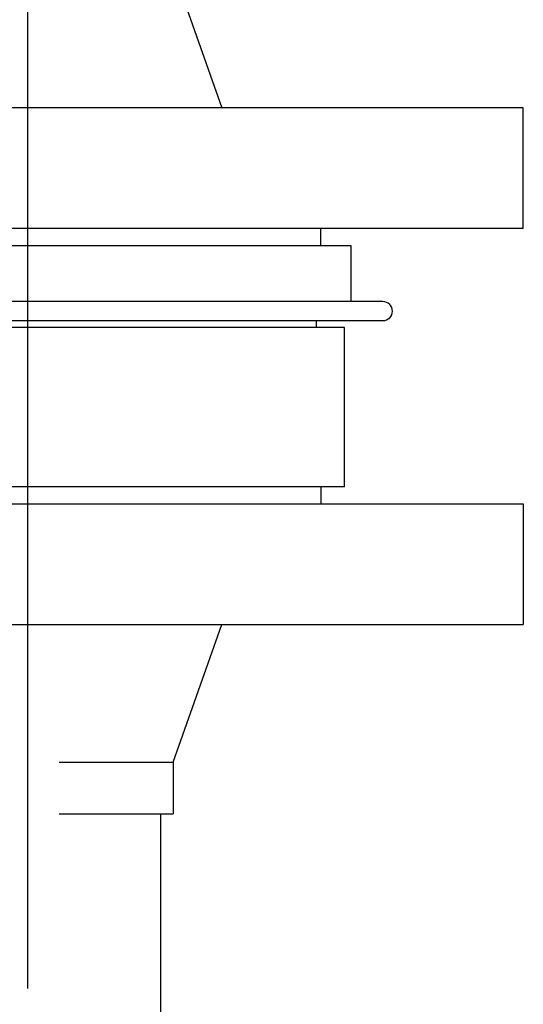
# Model space of a CAD drawing. Header units: millimetres. Extents: x 226749 to 325316, y -44191 to 40236.
# Tile 116 of 164: x 294150 to 294209, y 12101 to 12215. Entities that reach past the tile are written whole.
import ezdxf

# ---------------------------------------------------------------- set-up
doc = ezdxf.new("R2010")
doc.units = ezdxf.units.MM
doc.header["$LTSCALE"] = 100
doc.linetypes.add('DASHDOT', pattern=[25.4, 12.7, -6.35, 0, -6.35])
doc.layers.add('K_OSIE', color=2, linetype='DASHDOT')
doc.layers.add('K_URZĄDZENIA', color=4, linetype='Continuous')

# ---------------------------------------------------------------- blocks, each defined once
blk = doc.blocks.new('ZBIORNIK_RZUT')
at = {"layer": 'K_OSIE', "ltscale": 25}
blk.add_line((150071.65, 96546.03), (146996.34, 96546.03), dxfattribs=at)
at = {"layer": 'K_URZĄDZENIA'}
for p, q in [((149969.35, 96603.53), (149969.35, 96488.53)), ((149983.35, 96603.53), (149969.35, 96603.53)), ((149983.35, 96603.53), (149983.35, 96488.53)), ((150015.35, 96488.53), (150015.35, 96603.53)), ((150015.35, 96603.53), (150029.35, 96603.53)), ((150029.35, 96488.53), (150029.35, 96603.53)), ((149991.85, 96587.24), (149991.85, 96586.4)), ((149994.05, 96586.4), (149994.05, 96587.24)), ((149991.85, 96586.4), (149991.85, 96572.26)), ((149994.05, 96546.03), (149994.05, 96586.4)), ((149985.35, 96583.53), (149985.35, 96508.53)), ((149991.85, 96583.53), (149985.35, 96583.53)), ((149994.85, 96582.78), (149994.85, 96509.28)), ((150013.35, 96582.78), (149994.85, 96582.78)), ((150013.35, 96582.78), (150013.35, 96509.28)), ((149985.35, 96580.03), (149983.35, 96580.03)), ((149994.85, 96579.53), (149994.05, 96579.53)), ((150013.35, 96580.03), (150015.35, 96580.03)), ((149991.85, 96572.26), (149991.85, 96541.64)), ((149953.35, 96562.88), (149969.35, 96568.53)), ((150045.35, 96562.88), (150029.35, 96568.53)), ((150045.35, 96549.67), (150045.35, 96562.88)), ((150045.35, 96562.88), (150051.35, 96562.88)), ((150051.35, 96549.67), (150051.35, 96562.88)), ((150051.35, 96561.41), (150137.84, 96561.41)), ((149994.05, 96544.03), (149994.05, 96546.03))]:
    blk.add_line(p, q, dxfattribs=at)
blk.add_arc((149992.95, 96587.24), 1.1, 0, 180, dxfattribs=at)

msp = doc.modelspace()

# ---------------------------------------------------------------- block references
at = {"layer": 'K_URZĄDZENIA', "rotation": 270}
msp.add_blockref('ZBIORNIK_RZUT', (197605, 162174.1), dxfattribs=at)

doc.saveas('drawing.dxf')
